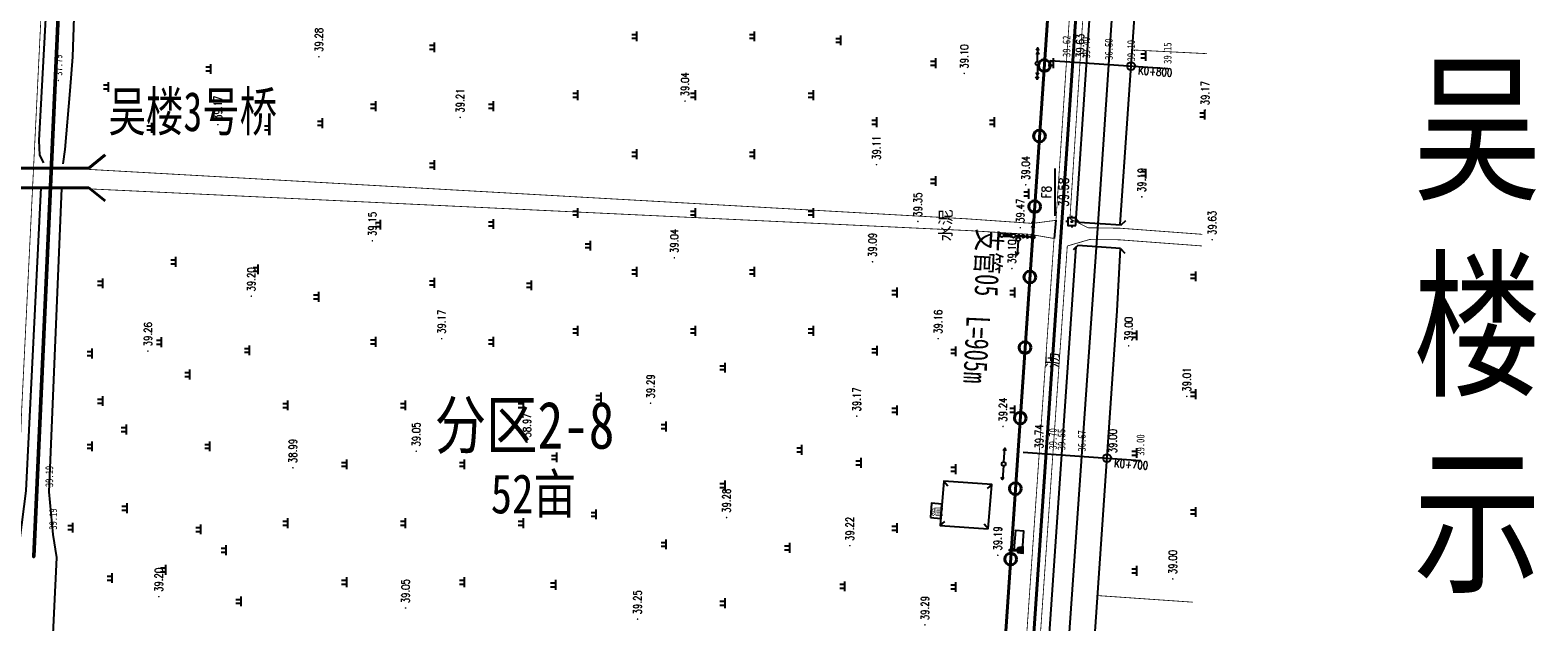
# Model space of a CAD drawing. Extents: x 464172 to 473094, y 3847158 to 3855433.
# Tile 9 of 98: x 466819 to 467204, y 3849076 to 3849227. Entities that reach past the tile are written whole.
import ezdxf
from ezdxf.enums import TextEntityAlignment as Align

# ---------------------------------------------------------------- set-up
doc = ezdxf.new("R2010")
doc.units = 0
doc.header["$PDMODE"] = 34
doc.header["$PDSIZE"] = 0.2
doc.linetypes.add('X2', pattern=[10, 8, -2])
doc.layers.get('0').update_dxf_attribs({"linetype": 'CONTINUOUS'})
for name, color, linetype in [('DLDW', 8, 'CONTINUOUS'), ('DLSS', 4, 'CONTINUOUS'), ('DMTZ', 3, 'CONTINUOUS'), ('DMX', 1, 'CONTINUOUS'), ('GCD', 9, 'CONTINUOUS'), ('GXYZ', 8, 'CONTINUOUS'), ('JMD', 6, 'CONTINUOUS'), ('KZD', 1, 'CONTINUOUS'), ('SXSS', 5, 'CONTINUOUS'), ('ZBTZ', 8, 'CONTINUOUS'), ('排水沟', 5, 'CONTINUOUS'), ('零点距', 1, 'CONTINUOUS')]:
    doc.layers.add(name, color=color, linetype=linetype)
doc.layers.add('出水口', color=3, linetype='CONTINUOUS', lineweight=30)
doc.layers.add('支管', color=3, linetype='CONTINUOUS', lineweight=30)
doc.styles.add('HZ', font='rs.shx', dxfattribs={"width": 0.8, "bigfont": 'hztxt.shx'})
doc.styles.get("Standard").update_dxf_attribs({"font": 'rs.shx', "bigfont": 'hztxt.shx'})
doc.styles.add('正等线体', font='simhei.ttf')
doc.styles.add('黑体', font='simhei.ttf')
doc.linetypes.add('10411', pattern='A,2,[150,AAA.SHX,S=1,R=0,X=0,Y=1],2,[151,AAA.SHX,S=1,R=0,X=0,Y=3],1e-11', length=4)
doc.linetypes.add('10422', pattern='A,0.75,[150,AAA.SHX,S=0.5,R=0,X=0,Y=0.5],1.5,[177,AAA.SHX,S=1,R=0,X=0,Y=0.4],0.75', length=3)
doc.linetypes.add('1161', pattern='A,0,[149,AAA.SHX,S=0.15,R=0,X=0,Y=0],-1.6', length=1.6)
doc.linetypes.add('712B', pattern='A,4,-1,4,-1,4,-1,[167,AAA.SHX,S=0.5,R=0,X=0,Y=0],8,[168,AAA.SHX,S=0.5,R=0,X=0,Y=0],-1', length=24)
doc.linetypes.add('833', pattern='A,2,[150,AAA.SHX,S=0.8,R=0,X=0,Y=0.8],2,[150,AAA.SHX,S=2,R=0,X=0,Y=2],1e-11', length=4)

# ---------------------------------------------------------------- blocks, each defined once
blk = doc.blocks.new('GC200')
at = {"linetype": 'Continuous', "const_width": 0.2, "flags": 128}
blk.add_lwpolyline([(-0.1, 0, 1), (0.1, 0, 1)], format="xyb", close=True, dxfattribs=at)
blk = doc.blocks.new('gc013a')
at = {"linetype": 'Continuous'}
blk.add_line((0.5, 0), (4, 0), dxfattribs=at)
at = {"linetype": 'Continuous', "flags": 128}
for points in [[(2.31, -0.4), (3, 0), (2.31, 0.4)], [(3.31, -0.4), (4, 0), (3.31, 0.4)]]:
    blk.add_lwpolyline(points, dxfattribs=at)
blk = doc.blocks.new('gc170')
at = {"linetype": 'Continuous'}
blk.add_circle((0, 0), 0.5, dxfattribs=at)
blk = doc.blocks.new('gc013b')
at = {"linetype": 'Continuous'}
blk.add_line((0.5, 0), (4, 0), dxfattribs=at)
at = {"linetype": 'Continuous', "flags": 128}
blk.add_lwpolyline([(3.39, 0.35), (4, 0), (3.39, -0.35)], dxfattribs=at)
blk = doc.blocks.new('*U11')
at = {"linetype": 'Continuous'}
for points in [[(0, 2.5), (0.1, 3.6), (-0.1, 3.6)], [(0, 2.5), (-0.1, 3.6), (-0.1, 1.4)], [(0, 2.5), (-0.1, 1.4), (0.1, 1.4)], [(0, 2.5), (0.1, 1.4), (0.1, 3.6)]]:
    blk.add_solid(points, dxfattribs=at)
blk = doc.blocks.new('*U12')
at = {"linetype": 'Continuous'}
for points in [[(-0.1, -0.1), (-0.6, 0.6), (-0.8, -0.8)], [(-0.1, -0.1), (0.6, 0.6), (-0.6, 0.6)], [(-0.1, -0.1), (0.8, -0.8), (0.6, 0.6)], [(-0.1, -0.1), (-0.8, -0.8), (0.8, -0.8)]]:
    blk.add_solid(points, dxfattribs=at)
blk = doc.blocks.new('gc017')
for p, q in [((-0.6, 0.6), (-0.8, -0.8)), ((-0.6, 0.6), (0.6, 0.6)), ((0.6, 0.6), (0.8, -0.8)), ((-0.8, -0.8), (0.8, -0.8))]:
    blk.add_line(p, q)
for points in [[(0.6, 0.6), (-0.6, 0.6), (-0.8, -0.8), (0.8, -0.8)], [(-0.1, 0.6), (0.1, 0.6), (0.1, 2.8), (-0.1, 2.8)]]:
    blk.add_lwpolyline(points, close=True)
at = {"const_width": 0.2}
blk.add_lwpolyline([(-0.6, 0.6), (-0.6, 0.6), (-0.6, 0.6)], dxfattribs=at)
blk.add_point((0, 0))
at = {"linetype": 'Continuous'}
for name, p in [('*U12', (0, 0)), ('*U11', (0, -0.8))]:
    blk.add_blockref(name, p, dxfattribs=at)
blk = doc.blocks.new('gc119')
for p, q in [((-1.25, 0), (1.25, 0)), ((-0.5, 1.3), (-0.5, 0)), ((0.5, 1.3), (0.5, 0))]:
    blk.add_line(p, q)
blk = doc.blocks.new('*U4')
at = {"linetype": 'Continuous'}
for points in [[(-0.15, 0), (-0.14, -0.06), (-0.14, 0.06)], [(-0.14, 0.06), (-0.11, -0.11), (-0.11, 0.11)], [(-0.11, -0.11), (-0.14, 0.06), (-0.14, -0.06)], [(-0.11, 0.11), (-0.06, -0.14), (-0.06, 0.14)], [(-0.06, -0.14), (-0.11, 0.11), (-0.11, -0.11)], [(-0.06, 0.14), (0, -0.15), (0, 0.15)], [(0, -0.15), (-0.06, 0.14), (-0.06, -0.14)], [(0, 0.15), (0.06, -0.14), (0.06, 0.14)], [(0.06, -0.14), (0, 0.15), (0, -0.15)], [(0.06, 0.14), (0.11, -0.11), (0.11, 0.11)], [(0.11, -0.11), (0.06, 0.14), (0.06, -0.14)], [(0.11, 0.11), (0.14, -0.06), (0.14, 0.06)], [(0.14, -0.06), (0.11, 0.11), (0.11, -0.11)], [(0.15, 0), (0.14, 0.06), (0.14, -0.06)]]:
    blk.add_solid(points, dxfattribs=at)
blk = doc.blocks.new('gc259')
at = {"linetype": 'Continuous', "flags": 128}
for points in [[(-1, 0), (-1.5, 0)], [(-1, -1), (1, -1), (1, 1), (-1, 1), (-1, -1)], [(0, 1), (0, 1.5)], [(1, 0), (1.5, 0)], [(0, -1), (0, -1.5)]]:
    blk.add_lwpolyline(points, dxfattribs=at)
at = {"linetype": 'Continuous'}
blk.add_circle((0, 0), 0.15, dxfattribs=at)
blk.add_point((0, 0), dxfattribs=at)
blk.add_blockref('*U4', (0, 0), dxfattribs=at)
blk = doc.blocks.new('wlf')
at = {"color": 8, "linetype": 'Continuous', "elevation": -38.85, "flags": 128}
blk.add_lwpolyline([(-355.37, -474.27), (403.35, -527.52), (598.15, -540.65)], dxfattribs=at)
at = {"layer": 'DLDW', "color": 8, "linetype": '1161', "elevation": 0.93, "flags": 128}
blk.add_lwpolyline([(318.91, -508.18), (323.87, -508.56), (324.05, -506.38), (319.09, -505.97)], close=True, dxfattribs=at)
at = {"layer": 'DLSS', "color": 8, "linetype": 'Continuous', "const_width": 0.2, "flags": 128}
for points, elevation in [([(-32.09, -235.87), (-31.26, -234.5), (-29.93, -233.97), (-26.07, -234.14), (293.46, -249.23), (314.23, -250.35), (328.01, -252.08), (355.3, -253.2), (475.67, -259.11), (583.9, -261.59), (601.97, -260.22)], -38.85), ([(403.01, -516.71), (402.22, -510.76), (403.38, -494.07), (416.33, -263.88)], 0.64), ([(396.47, -519.59), (275.76, -511.23), (69.84, -497.17), (-12.03, -491.09), (-170.87, -479.63), (-315.19, -468.93), (-360.01, -467.24), (-361.17, -467.42), (-361.64, -467.65), (-362.21, -480.88), (-364.74, -528.96)], -38.85), ([(403.39, -520.26), (401.11, -524.9), (401, -532.99), (401, -532.99)], 0.77), ([(403.39, -520.26), (559.92, -530.37), (603.05, -532.79)], 0.73), ([(399.44, -554), (401, -532.99)], -38.85)]:
    blk.add_lwpolyline(points, dxfattribs=dict(at, elevation=elevation))
at = {"layer": 'DLSS', "color": 8, "linetype": 'X2', "const_width": 0.2, "flags": 128}
for points, elevation in [([(398.38, -516.22), (399.43, -510.18), (400.4, -494.22), (411.33, -263.78)], 0.62), ([(398.38, -516.22), (276.24, -507.78), (155.25, -499.4), (70.72, -493.8), (-13.32, -487.68), (-46.81, -485.14)], 0.62), ([(603.06, -529.97), (560.97, -527.18), (403.01, -516.71)], 0.64), ([(396.47, -519.59), (398.11, -525.24), (398.05, -532.79), (398.05, -532.79)], 0.77), ([(396.48, -553.93), (398.05, -532.79)], -38.85)]:
    blk.add_lwpolyline(points, dxfattribs=dict(at, elevation=elevation))
at = {"layer": 'DLSS', "color": 8, "linetype": 'Continuous', "elevation": -38.85}
for points in [[(396.58, -522.26), (395.52, -521.07)], [(395.86, -533.16), (396.58, -522.26)], [(402.55, -522.61), (403.75, -521.55)], [(402.55, -522.6), (401.9, -533.31)], [(395.86, -533.16), (394.66, -534.23)], [(401.9, -533.31), (402.96, -534.51)]]:
    blk.add_lwpolyline(points, dxfattribs=at)
at = {"layer": 'DMTZ', "color": 8, "linetype": '10422', "elevation": 0.33, "flags": 128}
blk.add_lwpolyline([(411.08, -263.41, 0.00000204, 0.00000204, 0), (411.34, -258.08, 0.00000204, 0.00000204, 0)], format="xyseb", dxfattribs=at)
at = {"layer": 'DMTZ', "color": 8, "linetype": '10422', "const_width": 0.00000204, "elevation": 0.33, "flags": 128}
blk.add_lwpolyline([(417.68, -258.38), (417.43, -263.71)], dxfattribs=at)
at = {"layer": 'DMTZ', "color": 8, "linetype": '10411', "flags": 128}
for points, elevation in [([(396.32, -521.78), (275.61, -513.41), (159.37, -504.89), (58.66, -497.17), (-12.93, -492.06), (-170.48, -480.8), (-315.55, -469.98), (-360.11, -468.1)], 1.11), ([(-360.9, -480.16), (-316.23, -481.62), (-171.33, -492.43), (-13.76, -503.69), (57.79, -508.79), (158.5, -516.52), (274.78, -525.04), (379.99, -532.34), (395.86, -533.16)], 1.11), ([(602.94, -534.76), (559.8, -532.34), (403.55, -521.73)], 0.73), ([(401.91, -533.06), (514.72, -540.87), (598.72, -546.98), (601.32, -547.51), (602.87, -548.37), (603.72, -549.72), (604.32, -551.83), (604.54, -559.37)], 0.01)]:
    blk.add_lwpolyline(points, dxfattribs=dict(at, elevation=elevation))
at = {"layer": 'DMX', "color": 8, "linetype": 'Continuous', "elevation": -38.85}
for points in [[(343.96, -508.32), (341.86, -538.24)], [(443.68, -515.21), (441.66, -545.14)]]:
    blk.add_lwpolyline(points, dxfattribs=at)
at = {"layer": 'GXYZ', "color": 8, "linetype": 'Continuous', "const_width": 1, "elevation": -38.85, "flags": 128}
blk.add_lwpolyline([(399.11, -505.38), (399.22, -503.43)], dxfattribs=at)
at = {"layer": 'JMD', "color": 8, "linetype": 'Continuous', "flags": 128}
for points, elevation in [([(324.43, -499.47), (335.73, -500.4), (336.58, -488.12), (325.28, -487.19)], -38.85), ([(327.33, -484.7), (327.11, -487.34), (330.76, -487.64), (330.97, -485.03)], 0.3)]:
    blk.add_lwpolyline(points, close=True, dxfattribs=dict(at, elevation=elevation))
at = {"layer": 'JMD', "color": 8, "linetype": 'Continuous', "elevation": -38.85}
for points in [[(325.28, -487.19), (326.33, -488.4)], [(336.58, -488.12), (335.37, -489.16)], [(324.43, -499.47), (325.65, -498.43)], [(335.73, -500.4), (334.69, -499.18)]]:
    blk.add_lwpolyline(points, dxfattribs=at)
at = {"layer": 'KZD', "color": 8, "linetype": 'Continuous', "elevation": -38.85}
blk.add_lwpolyline([(404.19, -516.47), (416.19, -516.47)], dxfattribs=at)
at = {"layer": 'SXSS', "color": 8, "linetype": '833', "flags": 128}
for points, elevation in [([(411.34, -258.08), (334.13, -254.27), (312.83, -251.51), (-30.11, -234.99), (-30.75, -235.85), (-30.99, -236.79)], 0.33), ([(-31.62, -244.74), (-30.07, -245.4), (317.13, -262.12), (323.01, -261.17), (333.87, -260.19), (411.08, -263.41)], 0.22), ([(470, -260.07), (423.35, -257.54), (419.56, -257.68), (417.67, -258.71)], 0.75), ([(417.43, -263.71), (421.08, -264.23), (436, -265.55), (444.66, -266.17), (469.75, -267.06)], 0.33)]:
    blk.add_lwpolyline(points, dxfattribs=dict(at, elevation=elevation))
at = {"layer": 'ZBTZ', "color": 8, "linetype": '1161', "elevation": 0.64, "flags": 128}
blk.add_lwpolyline([(403.01, -516.71), (398.38, -516.22)], dxfattribs=at)
at = {"layer": 'ZBTZ', "color": 8, "linetype": 'Continuous', "const_width": 0.2, "elevation": -38.85, "flags": 128}
for points in [[(305.76, -551.55), (307.44, -527.31)], [(445.45, -555.21), (446.4, -536.14)]]:
    blk.add_lwpolyline(points, dxfattribs=at)
at = {"layer": '零点距', "color": 8, "linetype": 'Continuous'}
for centre in [(342.46, -529.73, -38.85), (442.29, -535.85, -38.85)]:
    blk.add_circle(centre, 1, dxfattribs=at)
at = {"layer": 'DLDW', "color": 8, "linetype": '1161'}
blk.add_blockref('gc017', (319.03, -507.59, -38.85), dxfattribs=at)
at = {"layer": 'GCD', "color": 8, "linetype": 'Continuous'}
ref = blk.add_blockref('GC200', (323.01, -261.17, 0.34), dxfattribs=at)
ref.add_attrib('height', '39.19', dxfattribs={"linetype": 'Continuous', "height": 2, "style": '正等线体', "width": 0.8}).set_placement((324.21, -261.17, 0.34), align=Align.MIDDLE_LEFT)
ref = blk.add_blockref('GC200', (333.87, -260.19, 0.34), dxfattribs=at)
ref.add_attrib('height', '39.19', dxfattribs={"linetype": 'Continuous', "height": 2, "style": '正等线体', "width": 0.8}).set_placement((335.07, -260.19, 0.34), align=Align.MIDDLE_LEFT)
ref = blk.add_blockref('GC200', (438.62, -262.52, -1.06), dxfattribs=at)
ref.add_attrib('height', '37.79', dxfattribs={"linetype": 'Continuous', "height": 2, "style": '正等线体', "width": 0.8}).set_placement((439.82, -262.52, -1.06), align=Align.MIDDLE_LEFT)
ref = blk.add_blockref('GC200', (307.16, -288.11, 0.35), dxfattribs=at)
ref.add_attrib('height', '39.20', dxfattribs={"linetype": 'Continuous', "height": 2, "style": 'HZ', "width": 0.8}).set_placement((308.36, -288.11, -38.85), align=Align.MIDDLE_LEFT)
ref = blk.add_blockref('GC200', (369.71, -285.34, -38.8), dxfattribs=at)
ref.add_attrib('height', '39.26', dxfattribs={"linetype": 'Continuous', "height": 2, "style": 'HZ', "width": 0.8}).set_placement((370.91, -285.34, -78.06), align=Align.MIDDLE_LEFT)
ref = blk.add_blockref('GC200', (427.37, -303.17, -38.9), dxfattribs=at)
ref.add_attrib('height', '39.17', dxfattribs={"linetype": 'Continuous', "height": 2, "style": 'HZ', "width": 0.8}).set_placement((428.57, -303.17, -78.06), align=Align.MIDDLE_LEFT)
ref = blk.add_blockref('GC200', (383.68, -311.68, 0.35), dxfattribs=at)
ref.add_attrib('height', '39.20', dxfattribs={"linetype": 'Continuous', "height": 2, "style": 'HZ', "width": 0.8}).set_placement((384.88, -311.68, -38.85), align=Align.MIDDLE_LEFT)
ref = blk.add_blockref('GC200', (339.98, -322.28, 39.46), dxfattribs=at)
ref.add_attrib('height', '38.99', dxfattribs={"linetype": 'Continuous', "height": 2, "style": 'HZ', "width": 0.8}).set_placement((341.18, -322.28, 0.48), align=Align.MIDDLE_LEFT)
ref = blk.add_blockref('GC200', (444.67, -328.91, -38.78), dxfattribs=at)
ref.add_attrib('height', '39.28', dxfattribs={"linetype": 'Continuous', "height": 2, "style": 'HZ', "width": 0.8}).set_placement((445.87, -328.91, -78.06), align=Align.MIDDLE_LEFT)
ref = blk.add_blockref('GC200', (397.8, -342.52, -38.91), dxfattribs=at)
ref.add_attrib('height', '39.15', dxfattribs={"linetype": 'Continuous', "height": 2, "style": 'HZ', "width": 0.8}).set_placement((399, -342.52, -78.06), align=Align.MIDDLE_LEFT)
ref = blk.add_blockref('GC200', (304.28, -350.99, 39.52), dxfattribs=at)
ref.add_attrib('height', '39.05', dxfattribs={"linetype": 'Continuous', "height": 2, "style": 'HZ', "width": 0.8}).set_placement((305.48, -350.99, 0.48), align=Align.MIDDLE_LEFT)
ref = blk.add_blockref('GC200', (344.19, -353.71, 39.53), dxfattribs=at)
ref.add_attrib('height', '39.05', dxfattribs={"linetype": 'Continuous', "height": 2, "style": 'HZ', "width": 0.8}).set_placement((345.39, -353.71, 0.48), align=Align.MIDDLE_LEFT)
ref = blk.add_blockref('GC200', (372.88, -360.18, -38.9), dxfattribs=at)
ref.add_attrib('height', '39.17', dxfattribs={"linetype": 'Continuous', "height": 2, "style": 'HZ', "width": 0.8}).set_placement((374.08, -360.18, -78.06), align=Align.MIDDLE_LEFT)
ref = blk.add_blockref('GC200', (429.21, -364.9, -38.85), dxfattribs=at)
ref.add_attrib('height', '39.21', dxfattribs={"linetype": 'Continuous', "height": 2, "style": 'HZ', "width": 0.8}).set_placement((430.41, -364.9, -78.06), align=Align.MIDDLE_LEFT)
ref = blk.add_blockref('GC200', (346.49, -381.93, 0.12), dxfattribs=at)
ref.add_attrib('height', '38.97', dxfattribs={"linetype": 'Continuous', "height": 2, "style": 'HZ', "width": 0.8}).set_placement((347.69, -381.93, -38.85), align=Align.MIDDLE_LEFT)
ref = blk.add_blockref('GC200', (301.44, -410.1, -38.81), dxfattribs=at)
ref.add_attrib('height', '39.25', dxfattribs={"linetype": 'Continuous', "height": 2, "style": 'HZ', "width": 0.8}).set_placement((302.64, -410.1, -78.06), align=Align.MIDDLE_LEFT)
ref = blk.add_blockref('GC200', (356.43, -413.42, -38.77), dxfattribs=at)
ref.add_attrib('height', '39.29', dxfattribs={"linetype": 'Continuous', "height": 2, "style": 'HZ', "width": 0.8}).set_placement((357.63, -413.42, -78.06), align=Align.MIDDLE_LEFT)
ref = blk.add_blockref('GC200', (393.47, -419.47, 0.19), dxfattribs=at)
ref.add_attrib('height', '39.04', dxfattribs={"linetype": 'Continuous', "height": 2, "style": 'HZ', "width": 0.8}).set_placement((394.67, -419.47, -38.85), align=Align.MIDDLE_LEFT)
ref = blk.add_blockref('GC200', (433.37, -422.19, 0.19), dxfattribs=at)
ref.add_attrib('height', '39.04', dxfattribs={"linetype": 'Continuous', "height": 2, "style": 'HZ', "width": 0.8}).set_placement((434.57, -422.19, -38.85), align=Align.MIDDLE_LEFT)
ref = blk.add_blockref('GC200', (327.31, -432.78, -38.78), dxfattribs=at)
ref.add_attrib('height', '39.28', dxfattribs={"linetype": 'Continuous', "height": 2, "style": 'HZ', "width": 0.8}).set_placement((328.51, -432.78, -78.06), align=Align.MIDDLE_LEFT)
ref = blk.add_blockref('GC200', (320.14, -464.19, 0.37), dxfattribs=at)
ref.add_attrib('height', '39.22', dxfattribs={"linetype": 'Continuous', "height": 2, "style": 'HZ', "width": 0.8}).set_placement((321.34, -464.19, -38.85), align=Align.MIDDLE_LEFT)
ref = blk.add_blockref('GC200', (353.13, -465.95, 0.32), dxfattribs=at)
ref.add_attrib('height', '39.17', dxfattribs={"linetype": 'Continuous', "height": 2, "style": 'HZ', "width": 0.8}).set_placement((354.33, -465.95, -38.85), align=Align.MIDDLE_LEFT)
ref = blk.add_blockref('GC200', (392.45, -469.97, 0.24), dxfattribs=at)
ref.add_attrib('height', '39.09', dxfattribs={"linetype": 'Continuous', "height": 2, "style": 'HZ', "width": 0.8}).set_placement((393.65, -469.97, -38.85), align=Align.MIDDLE_LEFT)
ref = blk.add_blockref('GC200', (417.18, -470.99, 0.26), dxfattribs=at)
ref.add_attrib('height', '39.11', dxfattribs={"linetype": 'Continuous', "height": 2, "style": 'HZ', "width": 0.8}).set_placement((418.38, -470.99, -38.85), align=Align.MIDDLE_LEFT)
ref = blk.add_blockref('GC200', (299.97, -483.32, 0.44), dxfattribs=at)
ref.add_attrib('height', '39.29', dxfattribs={"linetype": 'Continuous', "height": 2, "style": 'HZ', "width": 0.8}).set_placement((301.17, -483.32, -38.85), align=Align.MIDDLE_LEFT)
ref = blk.add_blockref('GC200', (402.72, -481.52, 0.5), dxfattribs=at)
ref.add_attrib('height', '39.35', dxfattribs={"linetype": 'Continuous', "height": 2, "style": 'HZ', "width": 0.8}).set_placement((403.92, -481.52, -38.85), align=Align.MIDDLE_LEFT)
ref = blk.add_blockref('GC200', (372.88, -486.69, 0.31), dxfattribs=at)
ref.add_attrib('height', '39.16', dxfattribs={"linetype": 'Continuous', "height": 2, "style": 'HZ', "width": 0.8}).set_placement((374.08, -486.69, -38.85), align=Align.MIDDLE_LEFT)
ref = blk.add_blockref('GC200', (440.42, -493.34, 0.25), dxfattribs=at)
ref.add_attrib('height', '39.10', dxfattribs={"linetype": 'Continuous', "height": 2, "style": 'HZ', "width": 0.8}).set_placement((441.62, -493.34, -38.85), align=Align.MIDDLE_LEFT)
ref = blk.add_blockref('GC200', (317.71, -501.88, 0.34), dxfattribs=at)
ref.add_attrib('height', '39.19', dxfattribs={"linetype": 'Continuous', "height": 2, "style": 'HZ', "width": 0.8}).set_placement((318.91, -501.88, -38.85), align=Align.MIDDLE_LEFT)
ref = blk.add_blockref('GC200', (350.51, -503.22, 0.39), dxfattribs=at)
ref.add_attrib('height', '39.24', dxfattribs={"linetype": 'Continuous', "height": 2, "style": 'HZ', "width": 0.8}).set_placement((351.71, -503.22, -38.85), align=Align.MIDDLE_LEFT)
ref = blk.add_blockref('GC200', (390.73, -505.49, 0.25), dxfattribs=at)
ref.add_attrib('height', '39.10', dxfattribs={"linetype": 'Continuous', "height": 2, "style": 'HZ', "width": 0.8}).set_placement((391.93, -505.49, -38.85), align=Align.MIDDLE_LEFT)
ref = blk.add_blockref('GC200', (401.15, -507.64, 0.62), dxfattribs=at)
ref.add_attrib('height', '39.47', dxfattribs={"linetype": 'Continuous', "height": 2, "style": 'HZ', "width": 0.8}).set_placement((402.35, -507.64, -38.85), align=Align.MIDDLE_LEFT)
ref = blk.add_blockref('GC200', (412.06, -509.01, 0.19), dxfattribs=at)
ref.add_attrib('height', '39.04', dxfattribs={"linetype": 'Continuous', "height": 2, "style": 'HZ', "width": 0.8}).set_placement((413.26, -509.01, -38.85), align=Align.MIDDLE_LEFT)
ref = blk.add_blockref('GC200', (343.67, -512.44, 0.89), dxfattribs=at)
ref.add_attrib('height', '39.74', dxfattribs={"linetype": 'Continuous', "height": 2, "style": 'HZ', "width": 0.8}).set_placement((344.87, -512.44, -78.59), align=Align.MIDDLE_LEFT)
ref = blk.add_blockref('GC200', (343.27, -518.1, 0.7), dxfattribs=at)
ref.add_attrib('height', '39.55', dxfattribs={"linetype": 'Continuous', "height": 2, "style": '正等线体', "width": 0.8}).set_placement((344.47, -518.1, 0.7), align=Align.MIDDLE_LEFT)
ref = blk.add_blockref('GC200', (343.43, -515.91, 0.85), dxfattribs=at)
ref.add_attrib('height', '39.70', dxfattribs={"linetype": 'Continuous', "height": 2, "style": '正等线体', "width": 0.8}).set_placement((344.63, -515.91, 0.85), align=Align.MIDDLE_LEFT)
ref = blk.add_blockref('GC200', (443.4, -519.39, 0.77), dxfattribs=at)
ref.add_attrib('height', '39.62', dxfattribs={"linetype": 'Continuous', "height": 2, "style": '正等线体', "width": 0.8}).set_placement((444.6, -519.39, 0.77), align=Align.MIDDLE_LEFT)
ref = blk.add_blockref('GC200', (342.91, -523.28, -2.18), dxfattribs=at)
ref.add_attrib('height', '36.67', dxfattribs={"linetype": 'Continuous', "height": 2, "style": '正等线体', "width": 0.8}).set_placement((344.11, -523.28, -2.18), align=Align.MIDDLE_LEFT)
ref = blk.add_blockref('GC200', (443.17, -522.83, 0.78), dxfattribs=at)
ref.add_attrib('height', '39.63', dxfattribs={"linetype": 'Continuous', "height": 2, "style": 'HZ', "width": 0.8}).set_placement((444.37, -522.83, -78.47), align=Align.MIDDLE_LEFT)
ref = blk.add_blockref('GC200', (443.06, -524.41, 0.55), dxfattribs=at)
ref.add_attrib('height', '39.40', dxfattribs={"linetype": 'Continuous', "height": 2, "style": '正等线体', "width": 0.8}).set_placement((444.26, -524.41, 0.55), align=Align.MIDDLE_LEFT)
ref = blk.add_blockref('GC200', (342.46, -529.73, 0.15), dxfattribs=at)
ref.add_attrib('height', '39.00', dxfattribs={"linetype": 'Continuous', "height": 2, "style": 'HZ', "width": 0.8}).set_placement((343.69, -531.19, -77.85), align=Align.MIDDLE_LEFT)
ref = blk.add_blockref('GC200', (442.67, -530.17, -2.35), dxfattribs=at)
ref.add_attrib('height', '36.50', dxfattribs={"linetype": 'Continuous', "height": 2, "style": '正等线体', "width": 0.8}).set_placement((443.87, -530.17, -2.35), align=Align.MIDDLE_LEFT)
ref = blk.add_blockref('GC200', (341.86, -538.24, 0.15), dxfattribs=at)
ref.add_attrib('height', '39.00', dxfattribs={"linetype": 'Continuous', "height": 2, "style": '正等线体', "width": 0.8}).set_placement((343.06, -538.24, 0.15), align=Align.MIDDLE_LEFT)
ref = blk.add_blockref('GC200', (371.05, -535.23, 0.15), dxfattribs=at)
ref.add_attrib('height', '39.00', dxfattribs={"linetype": 'Continuous', "height": 2, "style": 'HZ', "width": 0.8}).set_placement((372.25, -535.23, -38.85), align=Align.MIDDLE_LEFT)
ref = blk.add_blockref('GC200', (408.99, -538.58, 0.34), dxfattribs=at)
ref.add_attrib('height', '39.19', dxfattribs={"linetype": 'Continuous', "height": 2, "style": 'HZ', "width": 0.8}).set_placement((410.19, -538.58, -38.85), align=Align.MIDDLE_LEFT)
ref = blk.add_blockref('GC200', (442.29, -535.85, 0.25), dxfattribs=at)
ref.add_attrib('height', '39.10', dxfattribs={"linetype": 'Continuous', "height": 2, "style": '正等线体', "width": 0.8}).set_placement((443.49, -535.85, 0.25), align=Align.MIDDLE_LEFT)
ref = blk.add_blockref('GC200', (311.69, -546.48, 0.15), dxfattribs=at)
ref.add_attrib('height', '39.00', dxfattribs={"linetype": 'Continuous', "height": 2, "style": 'HZ', "width": 0.8}).set_placement((312.89, -546.48, -38.85), align=Align.MIDDLE_LEFT)
ref = blk.add_blockref('GC200', (441.66, -545.14, 0.3), dxfattribs=at)
ref.add_attrib('height', '39.15', dxfattribs={"linetype": 'Continuous', "height": 2, "style": '正等线体', "width": 0.8}).set_placement((442.86, -545.14, 0.3), align=Align.MIDDLE_LEFT)
ref = blk.add_blockref('GC200', (358.16, -550.05, 0.16), dxfattribs=at)
ref.add_attrib('height', '39.01', dxfattribs={"linetype": 'Continuous', "height": 2, "style": 'HZ', "width": 0.8}).set_placement((359.36, -550.05, -38.85), align=Align.MIDDLE_LEFT)
ref = blk.add_blockref('GC200', (398.07, -556.52, 0.78), dxfattribs=at)
ref.add_attrib('height', '39.63', dxfattribs={"linetype": 'Continuous', "height": 2, "style": 'HZ', "width": 0.8}).set_placement((399.27, -556.52, -38.85), align=Align.MIDDLE_LEFT)
ref = blk.add_blockref('GC200', (431.1, -554.74, 0.32), dxfattribs=at)
ref.add_attrib('height', '39.17', dxfattribs={"linetype": 'Continuous', "height": 2, "style": 'HZ', "width": 0.8}).set_placement((432.3, -554.74, -38.85), align=Align.MIDDLE_LEFT)
at = {"layer": 'GXYZ', "color": 8, "linetype": 'Continuous'}
for name, p, rotation in [('gc013b', (340.96, -503.38, -38.85), 175.2340037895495), ('gc013b', (340.96, -503.38, -38.85), 356.2981624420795), ('gc013b', (398.19, -507.09, -38.85), 176.2981624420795), ('gc013a', (398.79, -510.8, -38.85), 86.61579394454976), ('gc013a', (399.08, -505.88, -38.85), 266.6157939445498), ('gc013a', (398.79, -510.8, -38.85), 358.4308227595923), ('gc013a', (442.96, -512.01, -38.85), 178.4308227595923), ('gc013a', (442.96, -512.01, -38.85), 359.2377740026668)]:
    blk.add_blockref(name, p, dxfattribs=dict(at, rotation=rotation))
for p in [(340.96, -503.38, -38.85), (399.25, -502.93, -38.85), (398.19, -507.09, -38.85), (399.08, -505.88, -38.85), (399.08, -505.88, -38.85), (398.79, -510.8, -38.85), (442.96, -512.01, -38.85)]:
    blk.add_blockref('gc170', p, dxfattribs=at)
at = {"layer": 'KZD', "color": 8, "linetype": 'Continuous'}
blk.add_blockref('gc259', (402.67, -520.73, 0.73), dxfattribs=at)
at = {"layer": 'ZBTZ', "color": 8, "linetype": 'Continuous'}
for p in [(324.75, -266.2, -78.06), (345.44, -271.15, -78.06), (356.98, -273.82, -78.06), (369.1, -271.16, -78.06), (386.98, -273.82, -78.06), (311.9, -276.27, -78.06), (436.97, -275.31, -78.06), (329.69, -280.03, -78.06), (349.73, -279.85, -78.06), (371.98, -288.82, -78.06), (426.56, -286.37, -78.06), (314.01, -289.88, -38.85), (392.43, -292.49, -78.06), (363.76, -296.05, -78.06), (324.3, -298.81, -38.85), (345.44, -301.15, -78.06), (441.56, -301.37, -78.06), (319.02, -305.31, -78.06), (305.97, -309.07, -78.06), (369.89, -311.26, -78.06), (390.52, -313.45, -38.85), (426.56, -316.37, -78.06), (325.87, -321, 0.48), (355.87, -321, 0.48), (383.54, -328.85, -78.06), (427.76, -329.82, -78.06), (310.87, -336, 0.48), (340.87, -336, 0.48), (372.08, -343.39, -78.06), (401.92, -344.59, -78.06), (432.08, -343.39, -78.06), (325.87, -351, 0.48), (355.87, -351, 0.48), (387.08, -358.39, -78.06), (417.08, -358.39, -78.06), (447.08, -358.39, -78.06), (310.87, -366, 0.48), (340.87, -366, 0.48), (372.08, -373.39, -78.06), (402.08, -373.39, -78.06), (432.08, -373.39, -78.06), (325.87, -381, 0.48), (355.87, -381, 0.48), (386.47, -383.1, -78.06), (310.18, -389.25, -78.06), (342.64, -389.5, -78.06), (374.87, -394.9, -38.85), (404.87, -394.9, -38.85), (434.87, -394.9, -38.85), (328.13, -399.57, -78.06), (357.89, -400.8, -78.06), (396.55, -398.09, -78.06), (389.87, -409.9, -38.85), (419.87, -409.9, -38.85), (449.87, -409.9, -38.85), (320.49, -417.38, -78.06), (350.49, -417.38, -78.06), (374.87, -424.9, -38.85), (404.87, -424.9, -38.85), (434.87, -424.9, -38.85), (305.49, -432.38, -78.06), (335.49, -432.38, -78.06), (365.49, -432.38, -78.06), (389.87, -439.9, -38.85), (419.87, -439.9, -38.85), (449.87, -439.9, -38.85), (319.6, -448.86, -78.06), (344.54, -451.99, -78.06), (374.87, -454.9, -38.85), (404.87, -454.9, -38.85), (434.87, -454.9, -38.85), (448.84, -461.92, -78.06), (309.81, -462.95, -38.85), (341.25, -467.05, -38.85), (369.81, -471.12, -38.85), (428.01, -471.06, -38.85), (324.64, -476.22, -38.85), (354.64, -476.22, -38.85), (384.64, -476.22, -38.85), (413.01, -486.06, -38.85), (443.01, -486.06, -38.85), (309.64, -491.22, -38.85), (339.64, -491.22, -38.85), (369.64, -491.22, -38.85), (428.01, -501.06, -38.85), (354.64, -506.22, -38.85), (384.64, -506.22, -38.85), (409.74, -509.83, -38.85), (443.01, -516.06, -38.85), (313.74, -537.32, -38.85), (343.74, -537.32, -38.85), (373.74, -537.32, -38.85), (414.9, -539.63, -38.85), (444.9, -539.63, -38.85), (328.74, -552.32, -38.85), (358.74, -552.32, -38.85), (388.74, -552.32, -38.85), (429.9, -554.63, -38.85)]:
    blk.add_blockref('gc119', p, dxfattribs=at)
at = {"color": 8, "linetype": 'Continuous', "style": 'HZ', "width": 0.8}
for s, rotation, p in [('K0+700', 265.985, (338.92, -540.08, -38.85)), ('K0+800', 266.143, (438.99, -546.22, -38.85))]:
    blk.add_text(s, height=2, rotation=rotation, dxfattribs=at).set_placement(p, align=Align.BOTTOM_RIGHT)
at = {"layer": 'DLSS', "color": 8, "linetype": 'Continuous', "style": '黑体'}
for s, p in [('水泥', (401.72, -488.53, -38.85)), ('沥', (367.4, -515.83, -38.85))]:
    blk.add_text(s, height=3, dxfattribs=at).set_placement(p, align=Align.MIDDLE)
at = {"layer": 'JMD', "color": 8, "linetype": 'Continuous', "style": 'HZ', "width": 0.8}
blk.add_text('简', height=3, dxfattribs=at).set_placement((328.82, -486.29, -38.85), align=Align.MIDDLE)
at = {"layer": 'KZD', "color": 8, "linetype": 'Continuous', "style": 'HZ', "width": 0.8}
for s, p in [('F8', (410.19, -514.27, -38.85)), ('39.58', (410.19, -518.67, -38.85))]:
    blk.add_text(s, height=2.4, dxfattribs=at).set_placement(p, align=Align.MIDDLE)
blk = doc.blocks.new('qiao')
at = {"color": 1, "lineweight": 40, "flags": 128}
for points in [[(-10.33, 2.02), (-14.5, 5.36)], [(9.66, 2.02), (13.84, 5.36)], [(-10.33, 2.02), (9.66, 2.02)], [(-10.33, -3.01), (-14.5, -6.35)], [(-10.33, -3.01), (9.66, -3.01)], [(9.66, -3.01), (13.84, -6.35)]]:
    blk.add_lwpolyline(points, dxfattribs=at)

msp = doc.modelspace()

# ---------------------------------------------------------------- linework, layer by layer
at = {"color": 221, "linetype": '712B', "lineweight": 40, "ltscale": 2, "flags": 128}
msp.add_lwpolyline([(465964.29, 3849365.02), (465962.17, 3848475.14), (467029.61, 3848404.45), (467096.72, 3849388.87), (465964.29, 3849365.02)], dxfattribs=at)
at = {"layer": '出水口', "color": 3, "lineweight": 40}
for centre in [(467077.87, 3849218.13), (467076.65, 3849200.17), (467075.42, 3849182.21), (467074.2, 3849164.25), (467072.97, 3849146.3), (467071.75, 3849128.34), (467070.52, 3849110.38), (467069.3, 3849092.42)]:
    msp.add_circle(centre, 1.5, dxfattribs=at)
at = {"layer": '排水沟', "linetype": 'Continuous', "lineweight": 50, "flags": 128}
msp.add_lwpolyline([(466836.13, 3849374.53), (466832.49, 3849360.72), (466820.4, 3849093.09), (466820.4, 3849093.09)], dxfattribs=at)
at = {"layer": '支管', "color": 3, "lineweight": 40, "flags": 128}
msp.add_lwpolyline([(467084.61, 3849316.9), (467023.14, 3848415.6)], dxfattribs=at)

# ---------------------------------------------------------------- block references
at = {"color": 3, "linetype": 'Continuous', "lineweight": -3, "rotation": 90}
msp.add_blockref('wlf', (466564.15, 3848775.7, 38.85), dxfattribs=at)
at = {"color": 3, "lineweight": -3}
msp.add_blockref('qiao', (466824.78, 3849190.01), dxfattribs=at)

# ---------------------------------------------------------------- texts
at = {"color": 1, "linetype": 'Continuous', "lineweight": 50, "attachment_point": 1}
for s, insert, char_height in [('{\\fSimSun|b0|i0|c134|p2;\\W0.8;赵\\P庄\\P镇\\P吴\\P楼\\P示\\P范\\P方}', (467171.88, 3849367.08), 30), ('{\\fSimHei|b0|i0|c134|p2;\\W0.7;吴楼3号桥}', (466839.45, 3849211.42, -39.21), 10), ('{\\fSimSun|b0|i0|c134|p2;\\W0.8;分区2-8}', (466922.57, 3849132.56), 12), ('{\\fSimSun|b0|i0|c134|p2;\\W0.8;52亩}', (466936.84, 3849114.07), 10)]:
    msp.add_mtext(s, dxfattribs=dict(at, insert=insert, char_height=char_height))
at = {"color": 3, "lineweight": 40, "char_height": 6, "width": 34.7286, "attachment_point": 1, "rotation": 267.1891}
for s, insert in [('{\\fSimHei|b0|i0|c134|p2;\\W0.7;支管05}', (467066.95, 3849176.31)), ('{\\fSimHei|b0|i0|c134|p2;\\W0.7;L=905m}', (467064.09, 3849154.18))]:
    msp.add_mtext(s, dxfattribs=dict(at, insert=insert))

doc.saveas('drawing.dxf')
